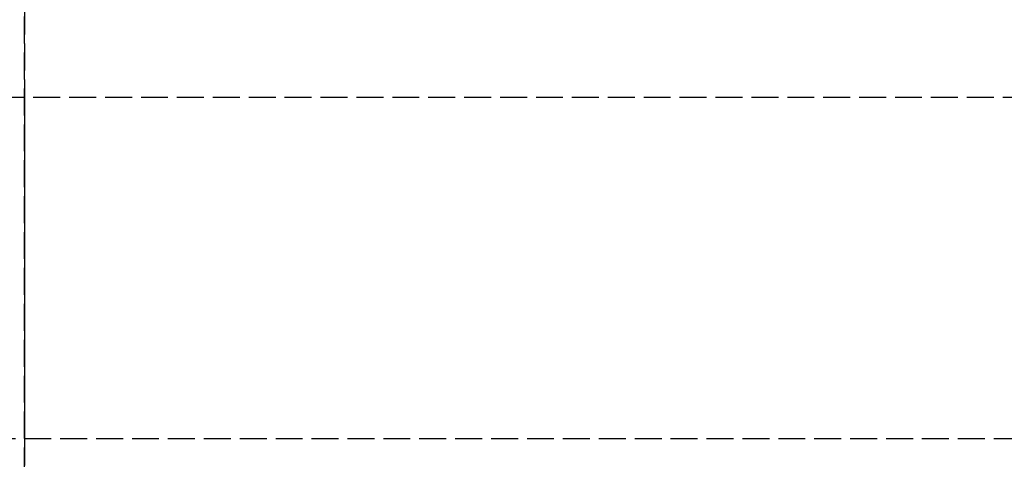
# Model space of a CAD drawing. Header units: millimetres. Extents: x -2050 to 2050, y -94 to 94.
# Tile 3 of 14: x 0 to 55, y -45 to -21. Entities that reach past the tile are written whole.
import ezdxf

# ---------------------------------------------------------------- set-up
doc = ezdxf.new("R2010")
doc.units = ezdxf.units.MM
doc.header["$LTSCALE"] = 10
doc.linetypes.add('ALLCAD_Strich', pattern=[0.2, 0.15, -0.05])
doc.layers.add('BESCH_KONT_sich_schn_grun_2d', color=10, linetype='Continuous')
doc.layers.add('BESCH_KONT_sich_schn_seit_2d', color=160, linetype='Continuous')

msp = doc.modelspace()

# ---------------------------------------------------------------- linework, layer by layer
at = {"layer": 'BESCH_KONT_sich_schn_grun_2d', "linetype": 'ALLCAD_Strich'}
for p, q in [((2050, -25), (-2050, -25)), ((-2050, -44), (2050, -44))]:
    msp.add_line(p, q, dxfattribs=at)
at = {"layer": 'BESCH_KONT_sich_schn_seit_2d', "linetype": 'ALLCAD_Strich'}
for p, q in [((0, 94, 2418), (0, -94, 2418)), ((0, -94, 2368), (0, 94, 2368)), ((0, -25), (0, -44)), ((0, -44, 2368), (0, -25, 2368)), ((0, -25), (0, -25, 2368)), ((0, -44, 2314), (0, -25, 2314)), ((0, -44), (0, -44, 2368))]:
    msp.add_line(p, q, dxfattribs=at)

doc.saveas('drawing.dxf')
